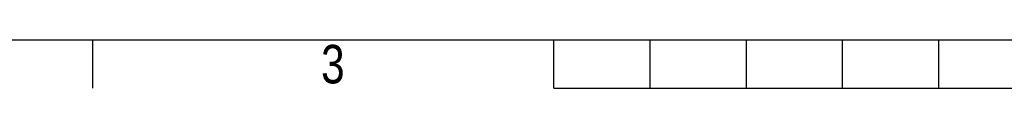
# Model space of a CAD drawing. Header units: millimetres. Extents: x 0 to 420, y 0 to 297.
# Tile 4 of 30: x 101 to 207, y 0 to 5. Entities that reach past the tile are written whole.
import ezdxf

# ---------------------------------------------------------------- set-up
doc = ezdxf.new("R2010")
doc.units = ezdxf.units.MM
doc.layers.add('CARTIGLIO', color=140, linetype='Continuous')
doc.styles.add('SLDTEXTSTYLE2', font='TXT', dxfattribs={"width": 0.821468})

msp = doc.modelspace()

# ---------------------------------------------------------------- linework, layer by layer
at = {"layer": 'CARTIGLIO', "linetype": 'Continuous'}
for p, q in [((5.1801, 5.171), (414.8274, 5.171)), ((108.6644, -0.0032), (108.6644, 5.171)), ((158.2616, -0.0032), (158.2616, 5.171)), ((168.61, -0.0032), (168.61, 5.171)), ((178.9585, -0.0032), (178.9585, 5.171)), ((189.3069, -0.0032), (189.3069, 5.171)), ((199.6553, -0.0032), (199.6553, 5.171)), ((158.2616, -0.0032), (261.7459, -0.0032))]:
    msp.add_line(p, q, dxfattribs=at)

# ---------------------------------------------------------------- texts
at = {"layer": 'CARTIGLIO', "insert": (134.4919, 4.6371), "char_height": 4.1394, "attachment_point": 2, "style": 'SLDTEXTSTYLE2'}
msp.add_mtext('3', dxfattribs=at)

doc.saveas('drawing.dxf')
